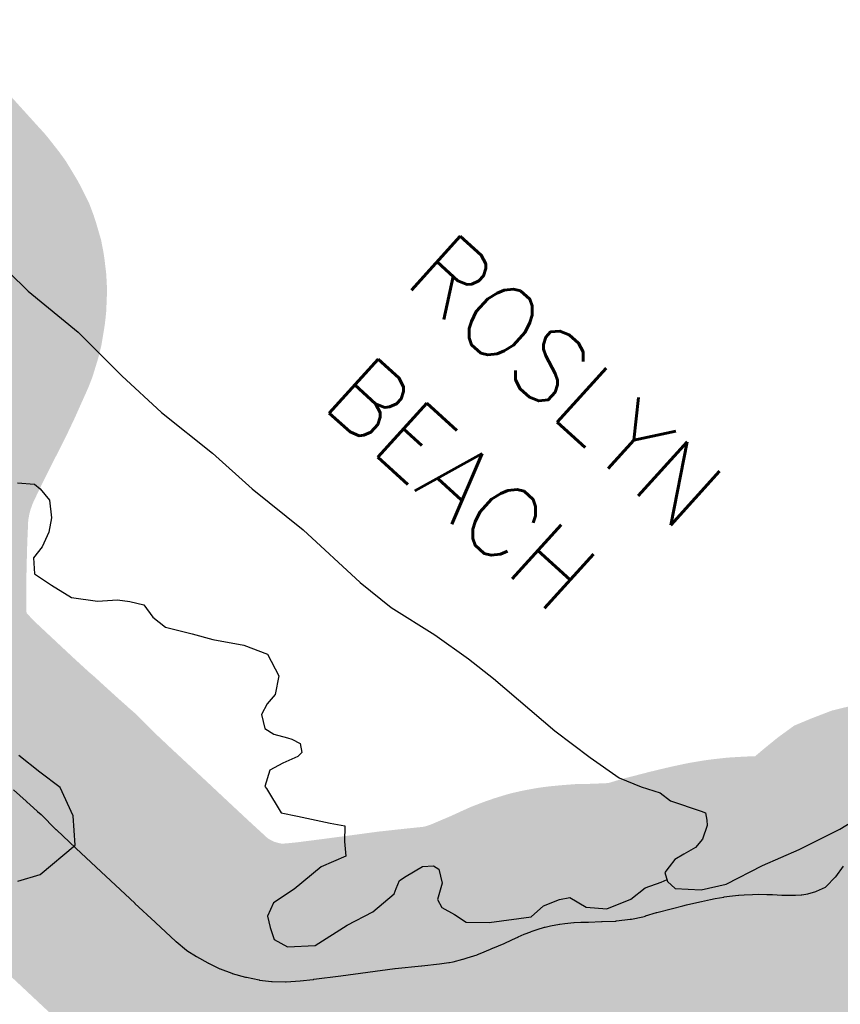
# Model space of a CAD drawing. Header units: feet. Extents: x 18803 to 104580, y -6601 to 116448.
# Tile 79 of 102: x 67052 to 70024, y 85841 to 89408. Entities that reach past the tile are written whole.
import ezdxf

# ---------------------------------------------------------------- set-up
doc = ezdxf.new("R2010")
doc.units = ezdxf.units.FT
doc.header["$LTSCALE"] = 100
doc.header["$MEASUREMENT"] = 0
for name, color, linetype in [('ELPC BOLD TITLE SHEET', 3, 'Continuous'), ('ELPC-XIST', 6, 'Continuous'), ('ITTW', 253, 'Continuous'), ('SL-VICINITY MAP', 2, 'Continuous')]:
    doc.layers.add(name, color=color, linetype=linetype)
doc.styles.add('L2640', font='simplex.shx', dxfattribs={"height": 264})

msp = doc.modelspace()

# ---------------------------------------------------------------- linework, layer by layer
at = {"layer": 'ELPC BOLD TITLE SHEET', "const_width": 1000}
msp.add_lwpolyline([(70527.1506898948, 86324.32098960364), (70491.7503670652, 86354.81135262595), (70491.63755228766, 86354.90791732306), (70490.5619858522, 86355.69431383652), (70451.20073016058, 86382.83504983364), (70450.97268383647, 86382.96766896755), (70449.84076778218, 86383.58652719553), (70428.04915301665, 86394.76202475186), (70427.2710813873, 86395.14298481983), (70410.76385574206, 86402.84895108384), (70396.42408138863, 86408.66858869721), (70395.12031945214, 86409.15218089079), (70366.89684329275, 86418.657071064), (70350.48469062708, 86423.492908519), (70348.95531868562, 86423.88961521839), (70321.99494557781, 86429.9496542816), (70299.04920890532, 86433.16401948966), (70297.92910467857, 86433.29609442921), (70275.30657590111, 86435.46442885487), (70249.6435854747, 86436.12415412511), (70248.46776568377, 86436.12528603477), (70241.8397493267, 86435.96742681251), (70240.75868462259, 86435.96638746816), (70233.31202438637, 86436.12927739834), (70200.30183633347, 86434.55766286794), (70199.20822214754, 86434.47873824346), (70187.82562831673, 86433.37668663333), (70152.6769658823, 86429.12704464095), (70150.03380187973, 86428.6474200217), (70142.92727720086, 86426.92112410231), (70104.81076325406, 86412.3026452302), (70103.50774837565, 86411.75750702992), (70101.45754598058, 86410.26304939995), (70068.7222573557, 86383.5650183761), (70068.16356857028, 86383.09490483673), (70066.93770084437, 86381.64675782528), (70038.39019380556, 86345.04684095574), (70035.88400662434, 86341.76313049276), (70035.6321283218, 86341.4270060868), (70007.18227240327, 86302.75574369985), (70007.00457061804, 86302.5172138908), (70005.55913254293, 86300.91162418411), (69972.9584419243, 86267.72634342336), (69969.89546867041, 86264.9911974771), (69969.83249957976, 86264.94197875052), (69937.90157694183, 86250.75145511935), (69934.57359549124, 86249.51473334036), (69906.58178527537, 86241.05524034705), (69884.57878926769, 86237.46261603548), (69881.84453548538, 86237.14307663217), (69861.87099804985, 86235.72712832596), (69831.19610028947, 86235.84244305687), (69829.83105277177, 86235.87972839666), (69811.58789077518, 86236.80866336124), (69811.53842235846, 86236.81114018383), (69778.39522752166, 86238.44238158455), (69757.76345950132, 86238.85660317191), (69757.62857940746, 86238.8589947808), (69727.91144939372, 86239.31621789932), (69706.30697165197, 86239.00266865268), (69705.29336510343, 86238.9679503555), (69675.20224568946, 86237.3418475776), (69656.5407228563, 86236.10951289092), (69655.43666683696, 86236.01145859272), (69622.86520821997, 86232.37394596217), (69603.25154446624, 86229.71475241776), (69602.45883745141, 86229.59494065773), (69570.89353481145, 86224.3307948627), (69553.62899978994, 86220.7852976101), (69553.3541264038, 86220.72742298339), (69521.20920308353, 86213.79221771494), (69503.90428116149, 86209.82243913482), (69503.60316782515, 86209.75163106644), (69466.59934466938, 86200.83671070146), (69466.56294022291, 86200.8278642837), (69466.52652084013, 86200.8190647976), (69453.66164762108, 86197.68381663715), (69453.25661733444, 86197.58197431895), (69416.03776498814, 86187.93425356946), (69416.01793049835, 86187.9290902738), (69415.99806715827, 86187.92393406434), (69406.04742545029, 86185.32990749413), (69368.70279381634, 86175.85228128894), (69359.09660375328, 86173.10765093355), (69358.57266399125, 86172.9528166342), (69318.87308667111, 86160.82941200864), (69317.92722054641, 86160.55752325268), (69309.00328219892, 86158.1507675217), (69267.53607373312, 86149.58484221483), (69266.31746491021, 86149.36132508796), (69262.24511921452, 86148.70792291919), (69213.63433958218, 86142.84677526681), (69212.44075963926, 86142.72515859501), (69210.7098835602, 86142.60866982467), (69161.36831069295, 86140.98801581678), (69159.3555403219, 86140.93505644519), (69111.9152659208, 86138.90553237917), (69111.89382699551, 86138.90460692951), (69104.3625700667, 86138.57659812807), (69103.08280549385, 86138.55014119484), (69084.65424123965, 86138.58991449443), (69059.68318463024, 86136.69851640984), (69059.14671762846, 86136.65275604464), (69026.04292000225, 86133.51204967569), (69008.07745597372, 86131.221248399), (69006.65655141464, 86131.0000910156), (68973.88007528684, 86124.96771024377), (68954.47714952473, 86120.4955930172), (68952.65660313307, 86120.00469264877), (68926.50321240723, 86111.90827302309), (68903.69950394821, 86104.02493077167), (68902.70772233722, 86103.66124786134), (68879.0996307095, 86094.50235925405), (68857.32936530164, 86084.71368406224), (68857.11344377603, 86084.61558502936), (68849.93868731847, 86081.32211267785), (68849.84166695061, 86081.27778235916), (68811.51576300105, 86063.84706247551), (68806.39455258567, 86061.65211132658), (68806.3235466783, 86061.62178380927), (68765.1161986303, 86044.0828377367), (68764.82350352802, 86043.95638080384), (68757.00791358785, 86040.52931869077), (68756.64062115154, 86040.37123874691), (68719.31858300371, 86024.608560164), (68709.43829104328, 86020.95337473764), (68708.27228707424, 86020.54960622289), (68672.48889075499, 86008.99341635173), (68658.267290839, 86004.77109029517), (68657.21060910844, 86004.47869138), (68621.34052495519, 85995.26934463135), (68608.00691185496, 85992.51753997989), (68606.35000812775, 85992.22353033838), (68572.63583507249, 85987.20701819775), (68508.8528108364, 85980.75138379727), (68508.46341793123, 85980.70937921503), (68507.06120156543, 85980.54876651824), (68411.7379614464, 85970.15283147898), (68411.19853784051, 85970.0892224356), (68312.91492631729, 85956.90426695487), (68214.94700543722, 85943.95896818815), (68214.88440408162, 85943.95076339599), (68214.73943904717, 85943.93189836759), (68214.72195816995, 85943.92964174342), (68214.70446480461, 85943.92737301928), (68117.35952426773, 85931.39020815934), (68115.5754231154, 85931.17275189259), (68114.98362309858, 85931.1062609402), (68067.51358720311, 85926.22424925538), (68017.19093948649, 85922.52142268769), (68015.54250899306, 85922.44167503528), (68015.12051195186, 85922.43186075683), (67966.68655863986, 85923.44788748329), (67965.21498843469, 85923.54850722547), (67963.62927176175, 85923.69594646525), (67920.9710527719, 85928.71791781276), (67920.49827712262, 85928.77709445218), (67919.34768086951, 85929.00005862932), (67872.99753950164, 85938.85316476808), (67870.51350167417, 85939.45013639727), (67869.3879260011, 85939.74158016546), (67821.97461747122, 85952.90843580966), (67821.41865197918, 85953.09484647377), (67820.4733674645, 85953.4269771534), (67778.41352434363, 85968.88781986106), (67778.00489804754, 85969.0662473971), (67776.92406708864, 85969.56073476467), (67735.71415203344, 85989.28922743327), (67734.63747458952, 85989.81638428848), (67732.99453972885, 85990.68251479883), (67691.92087223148, 86013.92943230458), (67657.81278760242, 86035.54579801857), (67657.52722418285, 86035.72900835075), (67656.07112013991, 86036.86878044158), (67618.81879717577, 86067.90044311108), (67618.16833881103, 86068.45889931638), (67617.92541003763, 86068.67383437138), (67543.90868519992, 86136.79370953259), (67543.8211095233, 86136.87465804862), (67542.3432861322, 86138.24645860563), (67542.31790578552, 86138.27010955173), (67542.29239331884, 86138.29382369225), (67469.10078625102, 86206.58432266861), (67469.01995693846, 86206.66005250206), (67468.764000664, 86206.90085727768), (67399.455163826, 86271.90202437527), (67399.45222313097, 86271.90478342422), (67399.449460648, 86271.90737456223), (67398.7681432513, 86272.54680480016), (67398.73634303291, 86272.57653709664), (67398.72051618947, 86272.59138840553), (67328.75276380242, 86337.93023951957), (67328.66178758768, 86338.01480469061), (67327.70739577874, 86338.89784205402), (67327.6412093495, 86338.9592864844), (67256.73013706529, 86405.01165831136), (67255.48524598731, 86406.1838146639), (67255.46338665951, 86406.20441878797), (67185.14753212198, 86472.55331860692), (67185.0918443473, 86472.60572505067), (67183.83478271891, 86473.78557170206), (67183.07015016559, 86474.5303524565), (67130.08916805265, 86528.08195193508), (67116.85118317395, 86539.48214131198), (67102.52533943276, 86552.59631640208), (67102.11772001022, 86552.962953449), (67078.18291316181, 86574.11488152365), (67077.53902318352, 86574.70200193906), (67076.17372359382, 86575.98644410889), (67075.80449016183, 86576.32758502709), (67029.98512134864, 86617.90097318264), (67029.57969870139, 86618.26738002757), (67012.07417744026, 86634.20036843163), (67011.75966928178, 86634.49084079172), (67001.15394274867, 86644.43007312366), (67000.75223358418, 86644.79991951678), (66989.87691332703, 86654.63653079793), (66975.64503158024, 86666.50013464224), (66909.04589853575, 86727.4792618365), (66908.95636686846, 86727.56090738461), (66908.8013313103, 86727.7017161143), (66908.47690032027, 86728.00074990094), (66830.65485103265, 86800.79439282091), (66830.60338447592, 86800.84241531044), (66830.59376599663, 86800.85139167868), (66830.57291859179, 86800.8707768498), (66830.50175973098, 86800.93722851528), (66755.58207674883, 86871.13142760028), (66754.238096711, 86872.45798059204), (66753.62501245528, 86873.08076956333), (66688.17701529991, 86941.50571949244), (66687.37728979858, 86942.37363639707), (66686.96668771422, 86942.89173498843), (66656.96642343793, 86981.56740320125), (66656.28566804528, 86982.47626714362), (66656.05033374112, 86982.86435950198), (66628.84668746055, 87028.41525074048), (66628.5262130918, 87028.96383375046), (66627.87343483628, 87030.40588375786), (66610.39432679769, 87071.63751582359), (66604.77731508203, 87086.39116855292), (66604.37385995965, 87087.51700978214), (66594.20038719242, 87117.76936208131), (66594.17644082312, 87117.85799556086), (66593.73936536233, 87119.70825561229), (66584.45951636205, 87165.48825179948), (66584.24881124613, 87166.80361884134), (66584.10232114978, 87167.83601530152), (66578.84948552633, 87210.30931910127), (66578.73426440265, 87211.42099787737), (66578.25445249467, 87217.15296428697), (66576.33243662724, 87265.46560350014), (66576.31632955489, 87266.00457995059), (66576.31588682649, 87266.05308846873), (66575.84898846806, 87322.73525732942), (66575.84807888, 87322.97584171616), (66575.8481969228, 87323.04206195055), (66577.08535878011, 87425.67045021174), (66577.0854270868, 87425.6759712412), (66577.08549382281, 87425.68145921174), (66577.09103603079, 87426.12542911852), (66577.09863634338, 87426.50833303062), (66579.82591533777, 87526.69441562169), (66579.83728021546, 87527.03525765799), (66579.89574018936, 87528.5187150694), (66579.89717602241, 87528.55345168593), (66579.8985690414, 87528.58819975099), (66584.15462052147, 87630.02273942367), (66584.81615745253, 87637.1008653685), (66584.92479786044, 87638.09277862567), (66589.80083347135, 87676.89789638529), (66589.90069524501, 87677.52861445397), (66590.04824727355, 87678.38360960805), (66599.47521210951, 87728.82261438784), (66599.66988233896, 87729.66146258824), (66599.92834201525, 87730.69362257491), (66612.04917038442, 87775.76515420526), (66612.25132559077, 87776.45649100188), (66612.63317116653, 87777.66486363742), (66628.71823814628, 87824.98423208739), (66629.56736437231, 87827.21065378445), (66629.92135359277, 87828.09629191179), (66644.21422673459, 87862.26894283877), (66644.50013746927, 87862.93028756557), (66648.69219490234, 87872.31857083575), (66687.72660894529, 87953.39758855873), (66687.9023533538, 87953.75660087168), (66688.20842216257, 87954.37161850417), (66714.61778166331, 88007.00370101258), (66714.62667682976, 88007.02141453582), (66715.79561191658, 88009.34742151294), (66715.80497444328, 88009.36600519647), (66715.81435176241, 88009.38464883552), (66748.26476174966, 88073.74263572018), (66748.2651730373, 88073.74345145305), (66749.41991580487, 88076.03380389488), (66749.42616988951, 88076.04622833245), (66749.432444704, 88076.05868073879), (66772.40257383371, 88121.71563035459), (66772.46866960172, 88121.84773343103), (66773.55034464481, 88124.02163571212), (66795.34082204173, 88169.8947793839), (66795.63186550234, 88170.52462089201), (66797.79945417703, 88175.34908646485), (66817.57523487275, 88219.69572181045), (66817.59011148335, 88219.72893853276), (66817.60495305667, 88219.76217236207), (66821.42069946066, 88228.26962654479), (66821.43119521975, 88228.29300452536), (66838.44448896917, 88266.14991370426), (66839.13244016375, 88267.79097405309), (66843.08036542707, 88277.92161751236), (66854.87019524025, 88316.18731944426), (66855.45333982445, 88318.31248368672), (66857.89144150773, 88328.41634368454), (66864.82774872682, 88370.24403344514), (66865.11444304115, 88372.38345492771), (66866.62432181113, 88387.11942771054), (66868.13086855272, 88423.60370557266), (66868.11515747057, 88426.78108011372), (66867.25126196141, 88443.68845063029), (66863.21571416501, 88477.32655556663), (66862.81173959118, 88479.91786279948), (66860.37640478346, 88492.59387653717), (66849.79858235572, 88528.97430251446), (66848.88266820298, 88531.72556820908), (66845.18551835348, 88541.55614346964), (66826.79424698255, 88578.40470099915), (66825.53247154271, 88580.71279246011), (66821.09623557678, 88588.15285645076), (66801.90553626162, 88619.720793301), (66797.50631682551, 88625.90659937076), (66796.4634396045, 88627.3010743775), (66765.18770261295, 88667.0952420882), (66764.33236963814, 88668.14232322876), (66764.24352832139, 88668.2469952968), (66745.18819372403, 88689.09721151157), (66636.34102721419, 88809.36335383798), (66636.01296864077, 88809.7205475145), (66633.95159195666, 88811.93233663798), (66633.91649229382, 88811.97005600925), (66601.03771417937, 88847.35778472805), (66601.02594805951, 88847.37042934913), (66601.0141590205, 88847.38311151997), (66573.01679591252, 88877.45551676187), (66572.74268032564, 88877.74656137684), (66570.85636429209, 88879.72635058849), (66542.48092635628, 88908.08953623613)], dxfattribs=at)
at = {"layer": 'ELPC-XIST'}
msp.add_lwpolyline([(67029.98512134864, 86617.90097318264), (67075.80449016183, 86576.32758502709), (67076.17372359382, 86575.98644410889), (67077.53902318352, 86574.70200193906), (67078.18291316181, 86574.11488152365), (67102.11772001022, 86552.962953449), (67102.52533943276, 86552.59631640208), (67116.85118317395, 86539.48214131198), (67130.08916805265, 86528.08195193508), (67183.07015016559, 86474.5303524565), (67183.83478271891, 86473.78557170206), (67185.0918443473, 86472.60572505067), (67185.14753212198, 86472.55331860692), (67255.46338665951, 86406.20441878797), (67255.48524598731, 86406.1838146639), (67256.73013706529, 86405.01165831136), (67327.6412093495, 86338.9592864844), (67327.70739577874, 86338.89784205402), (67328.66178758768, 86338.01480469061), (67328.75276380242, 86337.93023951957), (67398.72051618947, 86272.59138840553), (67398.73634303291, 86272.57653709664), (67398.7681432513, 86272.54680480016), (67399.449460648, 86271.90737456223), (67399.45222313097, 86271.90478342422), (67399.455163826, 86271.90202437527), (67468.764000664, 86206.90085727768), (67469.01995693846, 86206.66005250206), (67469.10078625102, 86206.58432266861), (67542.29239331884, 86138.29382369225), (67542.31790578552, 86138.27010955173), (67542.3432861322, 86138.24645860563), (67543.8211095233, 86136.87465804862), (67543.90868519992, 86136.79370953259), (67617.92541003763, 86068.67383437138), (67618.16833881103, 86068.45889931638), (67618.81879717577, 86067.90044311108), (67656.07112013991, 86036.86878044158), (67657.52722418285, 86035.72900835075), (67657.81278760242, 86035.54579801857), (67691.92087223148, 86013.92943230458), (67732.99453972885, 85990.68251479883), (67734.63747458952, 85989.81638428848), (67735.71415203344, 85989.28922743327), (67776.92406708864, 85969.56073476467), (67778.00489804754, 85969.0662473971), (67778.41352434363, 85968.88781986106), (67820.4733674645, 85953.4269771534), (67821.41865197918, 85953.09484647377), (67821.97461747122, 85952.90843580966), (67869.3879260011, 85939.74158016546), (67870.51350167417, 85939.45013639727), (67872.99753950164, 85938.85316476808), (67919.34768086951, 85929.00005862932), (67920.49827712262, 85928.77709445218), (67920.9710527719, 85928.71791781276), (67963.62927176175, 85923.69594646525), (67965.21498843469, 85923.54850722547), (67966.68655863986, 85923.44788748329), (68015.12051195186, 85922.43186075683), (68015.54250899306, 85922.44167503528), (68017.19093948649, 85922.52142268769), (68067.51358720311, 85926.22424925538), (68114.98362309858, 85931.1062609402), (68115.5754231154, 85931.17275189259), (68117.35952426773, 85931.39020815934), (68214.70446480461, 85943.92737301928), (68214.72195816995, 85943.92964174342), (68214.73943904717, 85943.93189836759), (68214.88440408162, 85943.95076339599), (68214.94700543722, 85943.95896818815), (68312.91492631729, 85956.90426695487), (68411.19853784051, 85970.0892224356), (68411.7379614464, 85970.15283147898), (68507.06120156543, 85980.54876651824), (68508.46341793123, 85980.70937921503), (68508.8528108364, 85980.75138379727), (68572.63583507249, 85987.20701819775), (68606.35000812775, 85992.22353033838), (68608.00691185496, 85992.51753997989), (68621.34052495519, 85995.26934463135), (68657.21060910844, 86004.47869138), (68658.267290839, 86004.77109029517), (68672.48889075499, 86008.99341635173), (68708.27228707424, 86020.54960622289), (68709.43829104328, 86020.95337473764), (68719.31858300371, 86024.608560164), (68756.64062115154, 86040.37123874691), (68757.00791358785, 86040.52931869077), (68764.82350352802, 86043.95638080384), (68765.1161986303, 86044.0828377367), (68806.3235466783, 86061.62178380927), (68806.39455258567, 86061.65211132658), (68811.51576300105, 86063.84706247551), (68849.84166695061, 86081.27778235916), (68849.93868731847, 86081.32211267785), (68857.11344377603, 86084.61558502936), (68857.32936530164, 86084.71368406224), (68879.0996307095, 86094.50235925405), (68902.70772233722, 86103.66124786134), (68903.69950394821, 86104.02493077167), (68926.50321240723, 86111.90827302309), (68952.65660313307, 86120.00469264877), (68954.47714952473, 86120.4955930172), (68973.88007528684, 86124.96771024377), (69006.65655141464, 86131.0000910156), (69008.07745597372, 86131.221248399), (69026.04292000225, 86133.51204967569), (69059.14671762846, 86136.65275604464), (69059.68318463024, 86136.69851640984), (69084.65424123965, 86138.58991449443), (69103.08280549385, 86138.55014119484), (69104.3625700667, 86138.57659812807), (69111.89382699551, 86138.90460692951), (69111.9152659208, 86138.90553237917), (69159.3555403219, 86140.93505644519), (69161.36831069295, 86140.98801581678), (69210.7098835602, 86142.60866982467), (69212.44075963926, 86142.72515859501), (69213.63433958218, 86142.84677526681), (69262.24511921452, 86148.70792291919), (69266.31746491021, 86149.36132508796), (69267.53607373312, 86149.58484221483), (69309.00328219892, 86158.1507675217), (69317.92722054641, 86160.55752325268), (69318.87308667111, 86160.82941200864), (69358.57266399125, 86172.9528166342), (69359.09660375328, 86173.10765093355), (69368.70279381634, 86175.85228128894), (69406.04742545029, 86185.32990749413), (69415.99806715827, 86187.92393406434), (69416.01793049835, 86187.9290902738), (69416.03776498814, 86187.93425356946), (69453.25661733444, 86197.58197431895), (69453.66164762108, 86197.68381663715), (69466.52652084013, 86200.8190647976), (69466.56294022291, 86200.8278642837), (69466.59934466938, 86200.83671070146), (69503.60316782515, 86209.75163106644), (69503.90428116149, 86209.82243913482), (69521.20920308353, 86213.79221771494), (69553.3541264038, 86220.72742298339), (69553.62899978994, 86220.7852976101), (69570.89353481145, 86224.3307948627), (69602.45883745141, 86229.59494065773), (69603.25154446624, 86229.71475241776), (69622.86520821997, 86232.37394596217), (69655.43666683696, 86236.01145859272), (69656.5407228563, 86236.10951289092), (69675.20224568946, 86237.3418475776), (69705.29336510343, 86238.9679503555), (69706.30697165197, 86239.00266865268), (69727.91144939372, 86239.31621789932), (69757.62857940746, 86238.8589947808), (69757.76345950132, 86238.85660317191), (69778.39522752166, 86238.44238158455), (69811.53842235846, 86236.81114018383), (69811.58789077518, 86236.80866336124), (69829.83105277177, 86235.87972839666), (69831.19610028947, 86235.84244305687), (69861.87099804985, 86235.72712832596), (69881.84453548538, 86237.14307663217), (69884.57878926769, 86237.46261603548), (69906.58178527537, 86241.05524034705), (69934.57359549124, 86249.51473334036), (69937.90157694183, 86250.75145511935), (69969.83249957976, 86264.94197875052), (69969.89546867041, 86264.9911974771), (69972.9584419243, 86267.72634342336), (70005.55913254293, 86300.91162418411), (70007.00457061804, 86302.5172138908), (70007.18227240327, 86302.75574369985), (70035.6321283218, 86341.4270060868)], dxfattribs=at)
at = {"layer": 'SL-VICINITY MAP'}
for points in [[(66940.22388506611, 88563.58853889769), (67083.33507746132, 88424.57728952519), (67263.4948431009, 88276.26088937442), (67422.47442219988, 88117.7931292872), (67565.49026708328, 87985.34286693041), (67750.96443220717, 87837.10369826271), (67893.93260333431, 87707.93392941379), (68079.01310923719, 87559.6890399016), (68285.6429225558, 87369.10189333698), (68397.26797949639, 87278.85086676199), (68555.61906553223, 87179.43532699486), (68677.66122301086, 87092.61687321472), (68767.67702960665, 87021.73892828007), (68990.28284631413, 86831.38395290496), (69117.61839986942, 86734.79886639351), (69223.26422438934, 86660.86687828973), (69302.89927032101, 86629.21231093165), (69371.69688614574, 86607.24380766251), (69408.44101309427, 86578.24711456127), (69519.92658370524, 86540.49304214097), (69535.60427538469, 86534.1585054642), (69540.90640569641, 86507.98606802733), (69541.19244823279, 86488.30310697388), (69525.07862287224, 86438.8511379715), (69498.87007938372, 86408.93958549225), (69456.55738005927, 86385.3563720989), (69424.85861088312, 86365.20859192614), (69403.91679312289, 86338.65476443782), (69387.80036811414, 86318.73343460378), (69398.31541581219, 86286.07438120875), (69425.13758354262, 86260.21468361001), (69520.36724281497, 86255.03623551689), (69610.2947717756, 86276.03022486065), (69742.00445415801, 86343.56802173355), (69874.25081702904, 86401.27005893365), (70022.26761944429, 86475.60721160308), (70302.5819934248, 86647.02138159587)], [(67043.69468579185, 87730.51637413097), (67105.50318953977, 87724.86429947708), (67125.81295235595, 87708.24303047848), (67160.39104445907, 87667.74909913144), (67167.94387515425, 87602.72938197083), (67158.07577750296, 87551.3248706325), (67133.44112856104, 87498.73970664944), (67101.67231497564, 87458.09087384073), (67106.42423273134, 87400.49839309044), (67167.52936423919, 87359.47693256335), (67240.365676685, 87315.2735658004), (67334.44958160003, 87301.60811120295), (67406.77930646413, 87306.06695719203), (67450.90311727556, 87300.76656865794), (67502.24901426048, 87287.95102218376), (67533.79173601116, 87243.0945319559), (67580.2475449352, 87206.78731642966), (67677.07374843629, 87182.74717659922), (67751.85270012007, 87162.09409324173), (67863.50406926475, 87142.18205487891), (67949.83835882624, 87109.50471881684), (67991.02308639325, 87030.5474168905), (67977.88516097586, 86962.99055138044), (67947.73660768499, 86929.68103345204), (67927.7868965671, 86890.27146764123), (67940.05397226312, 86839.90107306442), (67972.0949160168, 86820.09789782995), (68021.93778141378, 86805.83793412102), (68038.06082840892, 86801.09438194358), (68067.2422448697, 86785.77099429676), (68073.9661090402, 86753.20252136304), (68058.93579315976, 86738.75834901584), (68005.38349234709, 86714.76009238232), (67957.69678200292, 86689.17088263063), (67940.31352641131, 86630.54428511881), (67946.06188817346, 86623.05843435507), (67998.86056797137, 86535.0243285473), (68057.57508701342, 86522.06224618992), (68176.507156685, 86497.58249870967), (68229.38539243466, 86487.68509388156), (68228.24241254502, 86430.20984183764), (68233.08225183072, 86377.03853432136), (68143.867493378, 86339.00640581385), (68046.43420474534, 86258.38280525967), (67971.72223299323, 86208.26780969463), (67950.12295440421, 86160.0452045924), (67959.61842433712, 86118.57577083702), (67973.50576032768, 86075.54469114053), (68021.6404438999, 86049.52423931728), (68121.9709325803, 86053.42624894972), (68238.44540985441, 86127.77395856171), (68330.81276736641, 86176.0635435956), (68408.76525970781, 86240.85716892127), (68415.04115065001, 86259.89835756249), (68427.41708947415, 86289.13838837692), (68451.31905899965, 86304.88044207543), (68511.00071487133, 86340.5512652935), (68550.84988833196, 86342.70742034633), (68569.77384826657, 86330.53663175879), (68582.04092396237, 86280.16623718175), (68564.62836119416, 86220.0659152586), (68580.28249336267, 86191.7427724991), (68626.94345252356, 86165.75162785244), (68669.15393127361, 86138.37468032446), (68751.68249831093, 86136.73347843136), (68903.94502750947, 86157.29442981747), (68948.97736079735, 86197.67949803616), (69006.92152766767, 86220.11610872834), (69043.94048101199, 86228.22577578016), (69103.68911681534, 86193.12852007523), (69178.76114026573, 86187.21268083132), (69264.96983554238, 86222.35597486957), (69317.37079088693, 86262.59450720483), (69375.28565058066, 86283.55739348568), (69396.25863432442, 86292.46261056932)], [(67045.9511724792, 86287.12472468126), (67126.03051269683, 86310.59545213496), (67253.46581873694, 86417.15994856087), (67245.25986457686, 86523.47325641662), (67198.64915419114, 86626.12737763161), (67124.57357474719, 86682.1498468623), (67049.11219242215, 86742.62279650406)]]:
    msp.add_lwpolyline(points, dxfattribs=at)

# ---------------------------------------------------------------- texts
at = {"layer": 'ITTW', "style": 'L2640'}
for s, p in [('ROSLYN', (68436.95542134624, 88458.45131447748)), ('BEACH', (68139.31982996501, 88013.08444075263))]:
    msp.add_text(s, height=264, rotation=317.8214268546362, dxfattribs=at).set_placement(p)

doc.saveas('drawing.dxf')
